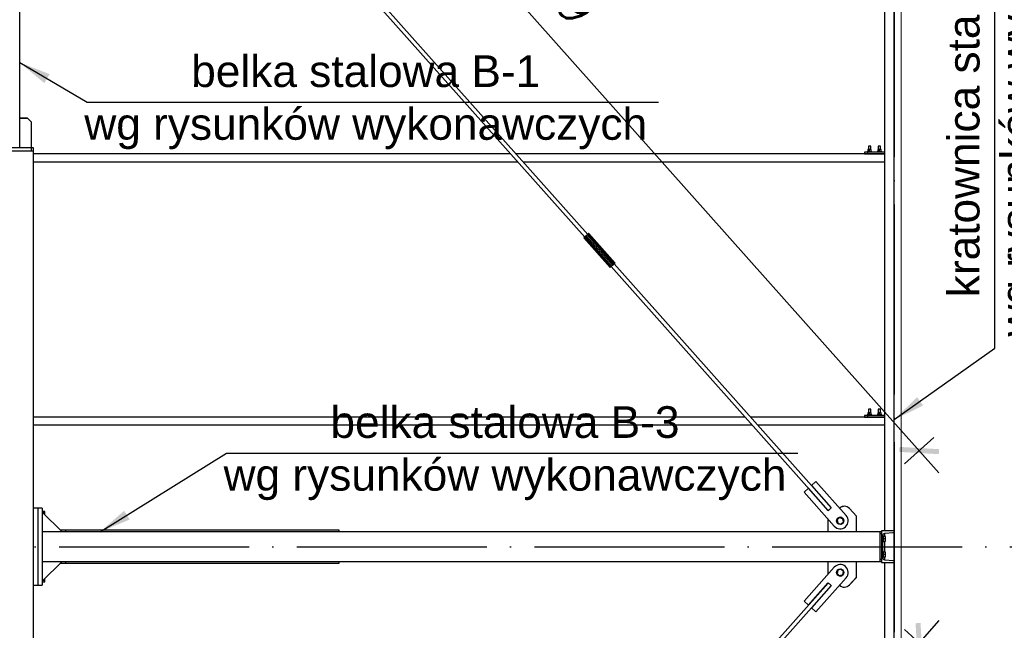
# Model space of a CAD drawing. Header units: millimetres. Extents: x 1814 to 94182, y 11562 to 49454.
# Tile 59 of 143: x 15294 to 15792, y 18256 to 18564. Entities that reach past the tile are written whole.
import ezdxf

# ---------------------------------------------------------------- set-up
doc = ezdxf.new("R2010")
doc.units = ezdxf.units.MM
doc.linetypes.add('ACAD_ISO04W100', pattern=[30, 24, -3, 0, -3])
for name, color, linetype in [('AS_Belki', 145, 'Continuous'), ('AS_Blachy', 30, 'Continuous'), ('AS_Sruby', 9, 'Continuous'), ('odnośnik', 140, 'Continuous'), ('opis', 50, 'Continuous'), ('osie', 40, 'ACAD_ISO04W100')]:
    doc.layers.add(name, color=color, linetype=linetype)
doc.layers.add('profil zimnogięty', color=60, linetype='Continuous', lineweight=15)
doc.layers.add('wymiar', color=135, linetype='Continuous', lineweight=9)
doc.styles.add('Opisowy', font='arial.ttf')
doc.styles.get("Standard").update_dxf_attribs({"font": 'arial.ttf'})
doc.styles.add('WYMIARY', font='simplex.shx', dxfattribs={"oblique": 15})
doc.dimstyles.new('1-100', dxfattribs={"dimscale": 100, "dimtxt": 0.16, "dimasz": 0.2, "dimexe": 0.1, "dimexo": 0.1, "dimgap": 0.075, "dimtad": 1, "dimrnd": 0.01, "dimzin": 9, "dimtxsty": 'WYMIARY', "dimblk": 'ARCHTICK', "dimcen": 0.2, "dimdle": 0.15, "dimadec": 1, "dimazin": 1, "dimtfac": 1, "dimtix": 1, "dimtmove": 2, "dimatfit": 3, "dimldrblk": 'ARCHTICK', "dimfxl": 0, "dimarcsym": 0})
doc.dimstyles.new('skala 1-100', dxfattribs={"dimtxt": 16, "dimasz": 1, "dimexe": 1.25, "dimexo": 0.625, "dimgap": 5, "dimtad": 1, "dimdec": 1, "dimrnd": 0.1, "dimdsep": 46, "dimtxsty": 'Standard', "dimblk": 'strzałka', "dimcen": -5, "dimse1": 1, "dimse2": 1, "dimazin": 0, "dimtfac": 1, "dimtdec": 1, "dimtix": 1, "dimtmove": 1, "dimatfit": 3, "dimfxl": 0, "dimtolj": 1, "dimarcsym": 0})

# ---------------------------------------------------------------- blocks, each defined once
blk = doc.blocks.new('strzałka')
for p, q in [((0, 9), (0, -9)), ((-9, 0), (9, 0))]:
    blk.add_line(p, q)
at = {"const_width": 1}
blk.add_lwpolyline([(-4.243, -4.243), (4.243, 4.243)], dxfattribs=at)
blk = doc.blocks.new('_ARCHTICK')
at = {"color": 0, "linetype": 'ByBlock', "lineweight": -2}
blk.add_solid([(0.398, 0.309), (0.309, 0.398), (-0.309, -0.398), (-0.398, -0.309)], dxfattribs=at)
blk = doc.blocks.new('*D1921')
at = {"layer": 'Defpoints', "color": 0}
for p in [(15736.29, 18798.12), (15739.79, 18298.12), (15989.79, 18298.12)]:
    blk.add_point(p, dxfattribs=at)
at = {"layer": 'wymiar', "color": 0, "lineweight": -2}
for p, q in [((15989.79, 18813.12), (15989.79, 18283.12)), ((15979.79, 18798.12), (15999.79, 18798.12)), ((15979.79, 18298.12), (15999.79, 18298.12))]:
    blk.add_line(p, q, dxfattribs=at)
at = {"layer": 'wymiar', "color": 0, "lineweight": -2, "xscale": 20, "yscale": 20, "zscale": 20}
for p, rotation in [((15989.79, 18798.12), 90), ((15989.79, 18298.12), 270)]:
    blk.add_blockref('_ARCHTICK', p, dxfattribs=dict(at, rotation=rotation))
at = {"layer": 'wymiar', "color": 0, "insert": (15974.29, 18548.12), "char_height": 16, "attachment_point": 5, "rotation": 90, "style": 'WYMIARY'}
blk.add_mtext('500', dxfattribs=at)
blk = doc.blocks.new('*D1922')
at = {"layer": 'Defpoints', "color": 0}
for p in [(15739.79, 18298.12), (15739.79, 17798.12), (15989.79, 17798.12)]:
    blk.add_point(p, dxfattribs=at)
at = {"layer": 'wymiar', "color": 0, "lineweight": -2}
for p, q in [((15989.79, 18313.12), (15989.79, 17783.12)), ((15979.79, 18298.12), (15999.79, 18298.12)), ((15979.79, 17798.12), (15999.79, 17798.12))]:
    blk.add_line(p, q, dxfattribs=at)
at = {"layer": 'wymiar', "color": 0, "lineweight": -2, "xscale": 20, "yscale": 20, "zscale": 20}
for p, rotation in [((15989.79, 18298.12), 90), ((15989.79, 17798.12), 270)]:
    blk.add_blockref('_ARCHTICK', p, dxfattribs=dict(at, rotation=rotation))
at = {"layer": 'wymiar', "color": 0, "insert": (15974.29, 18048.12), "char_height": 16, "attachment_point": 5, "rotation": 90, "style": 'WYMIARY'}
blk.add_mtext('500', dxfattribs=at)
blk = doc.blocks.new('*D1952')
at = {"layer": 'Defpoints', "color": 0}
for p in [(15728.99, 18290.62), (16024.79, 18290.62), (15736.29, 17803.12)]:
    blk.add_point(p, dxfattribs=at)
at = {"layer": 'wymiar', "color": 0, "lineweight": -2}
for p, q in [((16024.79, 17788.12), (16024.79, 18305.62)), ((16014.79, 18290.62), (16034.79, 18290.62)), ((16014.79, 17803.12), (16034.79, 17803.12))]:
    blk.add_line(p, q, dxfattribs=at)
at = {"layer": 'wymiar', "color": 0, "lineweight": -2, "xscale": 20, "yscale": 20, "zscale": 20}
for p, rotation in [((16024.79, 18290.62), 90), ((16024.79, 17803.12), 270)]:
    blk.add_blockref('_ARCHTICK', p, dxfattribs=dict(at, rotation=rotation))
at = {"layer": 'wymiar', "color": 0, "insert": (16007.76, 18046.87), "char_height": 16, "attachment_point": 5, "rotation": 90, "style": 'WYMIARY'}
blk.add_mtext('487,5', dxfattribs=at)
blk = doc.blocks.new('*D1953')
at = {"layer": 'Defpoints', "color": 0}
for p in [(15728.99, 18305.62), (16024.79, 18305.62), (15728.99, 18290.62)]:
    blk.add_point(p, dxfattribs=at)
at = {"layer": 'wymiar', "color": 0, "lineweight": -2}
for p, q in [((16024.79, 18305.62), (16024.79, 18325.62)), ((16014.79, 18305.62), (16034.79, 18305.62)), ((16024.79, 18290.62), (16024.79, 18305.62)), ((16014.79, 18290.62), (16034.79, 18290.62)), ((16024.79, 18290.62), (16024.79, 18270.62))]:
    blk.add_line(p, q, dxfattribs=at)
at = {"layer": 'wymiar', "color": 0, "lineweight": -2, "xscale": 20, "yscale": 20, "zscale": 20}
for p, rotation in [((16024.79, 18305.62), 270), ((16024.79, 18290.62), 90)]:
    blk.add_blockref('_ARCHTICK', p, dxfattribs=dict(at, rotation=rotation))
at = {"layer": 'wymiar', "color": 0, "insert": (16009.29, 18298.12), "char_height": 16, "attachment_point": 5, "rotation": 90, "style": 'WYMIARY'}
blk.add_mtext('15', dxfattribs=at)
blk = doc.blocks.new('*D1954')
at = {"layer": 'Defpoints', "color": 0}
for p in [(15726.29, 18793.12), (16024.79, 18793.12), (15728.99, 18305.62)]:
    blk.add_point(p, dxfattribs=at)
at = {"layer": 'wymiar', "color": 0, "lineweight": -2}
for p, q in [((16024.79, 18290.62), (16024.79, 18808.12)), ((16014.79, 18793.12), (16034.79, 18793.12)), ((16014.79, 18305.62), (16034.79, 18305.62))]:
    blk.add_line(p, q, dxfattribs=at)
at = {"layer": 'wymiar', "color": 0, "lineweight": -2, "xscale": 20, "yscale": 20, "zscale": 20}
for p, rotation in [((16024.79, 18793.12), 90), ((16024.79, 18305.62), 270)]:
    blk.add_blockref('_ARCHTICK', p, dxfattribs=dict(at, rotation=rotation))
at = {"layer": 'wymiar', "color": 0, "insert": (16007.76, 18549.37), "char_height": 16, "attachment_point": 5, "rotation": 90, "style": 'WYMIARY'}
blk.add_mtext('487,5', dxfattribs=at)
blk = doc.blocks.new('*D1969')
at = {"layer": 'Defpoints', "color": 0}
for p in [(15739.79, 18801.62), (16059.79, 18801.62), (15739.79, 17794.62)]:
    blk.add_point(p, dxfattribs=at)
at = {"layer": 'wymiar', "color": 0, "lineweight": -2}
for p, q in [((16059.79, 17779.62), (16059.79, 18816.62)), ((16049.79, 18801.62), (16069.79, 18801.62)), ((16049.79, 17794.62), (16069.79, 17794.62))]:
    blk.add_line(p, q, dxfattribs=at)
at = {"layer": 'wymiar', "color": 0, "lineweight": -2, "xscale": 20, "yscale": 20, "zscale": 20}
for p, rotation in [((16059.79, 18801.62), 90), ((16059.79, 17794.62), 270)]:
    blk.add_blockref('_ARCHTICK', p, dxfattribs=dict(at, rotation=rotation))
at = {"layer": 'wymiar', "color": 0, "insert": (16044.29, 18298.12), "char_height": 16, "attachment_point": 5, "rotation": 90, "style": 'WYMIARY'}
blk.add_mtext('1007', dxfattribs=at)
blk = doc.blocks.new('*D3248')
at = {"layer": 'Defpoints', "color": 0}
for p in [(15339.19, 18806.57), (15299.29, 18771.03), (15708.99, 18311.16)]:
    blk.add_point(p, dxfattribs=at)
at = {"layer": 'wymiar', "color": 0, "lineweight": -2}
for p, q in [((15758.86, 18335.51), (15329.21, 18817.77)), ((15331.72, 18799.92), (15346.66, 18813.23)), ((15741.42, 18340.05), (15756.35, 18353.36))]:
    blk.add_line(p, q, dxfattribs=at)
at = {"layer": 'wymiar', "color": 0, "lineweight": -2, "xscale": 20, "yscale": 20, "zscale": 20}
for p, rotation in [((15339.19, 18806.57), 131.6977253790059), ((15748.88, 18346.71), 311.6977253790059)]:
    blk.add_blockref('_ARCHTICK', p, dxfattribs=dict(at, rotation=rotation))
at = {"layer": 'wymiar', "color": 0, "insert": (15556.75, 18587.96), "char_height": 16, "attachment_point": 5, "rotation": 311.6977, "style": 'WYMIARY'}
blk.add_mtext('615,9', dxfattribs=at)
blk = doc.blocks.new('*D3249')
at = {"layer": 'Defpoints', "color": 0}
for p in [(15273.2, 18771.01), (14834.26, 18311.16), (14870.13, 18276.91)]:
    blk.add_point(p, dxfattribs=at)
at = {"layer": 'wymiar', "color": 0, "lineweight": -2}
for p, q in [((15319.43, 18747.62), (14859.78, 18266.06)), ((15301.84, 18743.67), (15316.31, 18729.86)), ((14862.9, 18283.82), (14877.37, 18270.01))]:
    blk.add_line(p, q, dxfattribs=at)
at = {"layer": 'wymiar', "color": 0, "lineweight": -2, "xscale": 20, "yscale": 20, "zscale": 20}
for p, rotation in [((15309.08, 18736.77), 46.33291569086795), ((14870.13, 18276.91), 226.3329156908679)]:
    blk.add_blockref('_ARCHTICK', p, dxfattribs=dict(at, rotation=rotation))
at = {"layer": 'wymiar', "color": 0, "insert": (15077.29, 18518.59), "char_height": 16, "attachment_point": 5, "rotation": 46.3329, "style": 'WYMIARY'}
blk.add_mtext('635,72', dxfattribs=at)
blk = doc.blocks.new('*D3246')
at = {"layer": 'Defpoints', "color": 0}
for p in [(15708.99, 18285.08), (15299.29, 17825.21), (15339.19, 17789.67)]:
    blk.add_point(p, dxfattribs=at)
at = {"layer": 'wymiar', "color": 0, "lineweight": -2}
for p, q in [((15758.86, 18260.74), (15329.21, 17778.47)), ((15741.42, 18256.19), (15756.35, 18242.89)), ((15331.72, 17796.32), (15346.66, 17783.02))]:
    blk.add_line(p, q, dxfattribs=at)
at = {"layer": 'wymiar', "color": 0, "lineweight": -2, "xscale": 20, "yscale": 20, "zscale": 20}
for p, rotation in [((15748.88, 18249.54), 48.30227462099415), ((15339.19, 17789.67), 228.3022746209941)]:
    blk.add_blockref('_ARCHTICK', p, dxfattribs=dict(at, rotation=rotation))
at = {"layer": 'wymiar', "color": 0, "insert": (15531.33, 18030.93), "char_height": 16, "attachment_point": 5, "rotation": 48.3023, "style": 'WYMIARY'}
blk.add_mtext('615,9', dxfattribs=at)
blk = doc.blocks.new('*D3247')
at = {"layer": 'Defpoints', "color": 0}
for p in [(14870.13, 18319.33), (14834.26, 18285.09), (15273.2, 17825.23)]:
    blk.add_point(p, dxfattribs=at)
at = {"layer": 'wymiar', "color": 0, "lineweight": -2}
for p, q in [((15319.43, 17848.62), (14859.78, 18330.18)), ((14862.9, 18312.43), (14877.37, 18326.24)), ((15301.84, 17852.57), (15316.31, 17866.38))]:
    blk.add_line(p, q, dxfattribs=at)
at = {"layer": 'wymiar', "color": 0, "lineweight": -2, "xscale": 20, "yscale": 20, "zscale": 20}
for p, rotation in [((14870.13, 18319.33), 133.6670843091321), ((15309.08, 17859.48), 313.6670843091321)]:
    blk.add_blockref('_ARCHTICK', p, dxfattribs=dict(at, rotation=rotation))
at = {"layer": 'wymiar', "color": 0, "insert": (15101.92, 18101.16), "char_height": 16, "attachment_point": 5, "rotation": 313.6671, "style": 'WYMIARY'}
blk.add_mtext('635,72', dxfattribs=at)

msp = doc.modelspace()

# ---------------------------------------------------------------- linework, layer by layer
at = {"layer": 'AS_Belki', "linetype": 'Continuous', "ltscale": 0.25}
for p, q in [((15731.286, 18791.122), (15731.286, 18306.122)), ((15736.286, 18306.122), (15736.286, 18791.122)), ((15294.286, 18514.619), (15294.286, 18790.122)), ((15303.871, 18764.394), (15579.862, 18454.603)), ((15581.356, 18455.934), (15315.342, 18754.525)), ((15301.286, 18098.122), (15301.286, 18498.122)), ((15542.428, 18496.622), (15301.286, 18496.622)), ((15731.286, 18496.622), (15545.107, 18496.622)), ((15301.286, 18492.622), (15545.992, 18492.622)), ((15548.67, 18492.622), (15731.286, 18492.622)), ((15579.463, 18454.26), (15579.337, 18454.14)), ((15579.434, 18454.22), (15579.337, 18454.14)), ((15579.337, 18454.14), (15592.641, 18439.207)), ((15579.709, 18454.46), (15579.434, 18454.22)), ((15592.738, 18439.287), (15579.434, 18454.22)), ((15579.815, 18454.579), (15579.463, 18454.26)), ((15580.121, 18454.823), (15579.709, 18454.46)), ((15593.013, 18439.527), (15579.709, 18454.46)), ((15579.785, 18454.539), (15579.858, 18454.608)), ((15579.848, 18454.591), (15579.785, 18454.539)), ((15579.854, 18454.613), (15579.815, 18454.579)), ((15580.026, 18454.746), (15579.848, 18454.591)), ((15580.292, 18454.981), (15580.026, 18454.746)), ((15580.607, 18455.255), (15580.121, 18454.823)), ((15593.425, 18439.89), (15580.121, 18454.823)), ((15580.607, 18455.26), (15580.292, 18454.981)), ((15581.093, 18455.689), (15580.607, 18455.255)), ((15580.921, 18455.541), (15580.607, 18455.26)), ((15593.91, 18440.322), (15580.607, 18455.255)), ((15581.188, 18455.781), (15580.921, 18455.541)), ((15581.504, 18456.059), (15581.093, 18455.689)), ((15594.396, 18440.756), (15581.093, 18455.689)), ((15581.366, 18455.943), (15581.188, 18455.781)), ((15581.398, 18455.989), (15581.347, 18455.944)), ((15581.351, 18455.939), (15581.428, 18456.003)), ((15581.428, 18456.003), (15581.366, 18455.943)), ((15581.75, 18456.297), (15581.398, 18455.989)), ((15581.779, 18456.309), (15581.504, 18456.059)), ((15594.808, 18441.126), (15581.504, 18456.059)), ((15581.876, 18456.402), (15581.75, 18456.297)), ((15581.876, 18456.402), (15581.779, 18456.309)), ((15595.083, 18441.377), (15581.779, 18456.309)), ((15595.18, 18441.469), (15581.876, 18456.402)), ((15592.641, 18439.207), (15592.738, 18439.287)), ((15592.738, 18439.287), (15593.013, 18439.527)), ((15593.013, 18439.527), (15593.425, 18439.89)), ((15593.17, 18439.666), (15702.919, 18316.477)), ((15593.425, 18439.89), (15593.91, 18440.322)), ((15593.91, 18440.322), (15594.396, 18440.756)), ((15594.396, 18440.756), (15594.808, 18441.126)), ((15694.435, 18329.007), (15594.664, 18440.996)), ((15594.808, 18441.126), (15595.083, 18441.377)), ((15595.083, 18441.377), (15595.18, 18441.469)), ((15660.918, 18363.622), (15301.286, 18363.622)), ((15731.286, 18363.622), (15663.596, 18363.622)), ((15301.286, 18359.622), (15664.481, 18359.622)), ((15667.16, 18359.622), (15731.286, 18359.622)), ((15305.686, 18305.622), (15305.686, 18290.622)), ((15728.986, 18305.622), (15315.686, 18305.622)), ((15736.286, 18306.122), (15729.786, 18306.122)), ((15729.786, 18306.122), (15729.786, 18290.122)), ((15730.536, 18292.341), (15730.536, 18303.902)), ((15731.286, 18304.849), (15731.286, 18303.28)), ((15731.502, 18304.949), (15735.779, 18305.291)), ((15736.286, 18305.839), (15736.286, 18306.122)), ((15736.286, 18290.404), (15736.286, 18305.839)), ((15731.286, 18300.963), (15731.286, 18295.28)), ((15731.286, 18292.963), (15731.286, 18291.394)), ((15315.686, 18290.622), (15728.986, 18290.622)), ((15729.786, 18290.122), (15736.286, 18290.122)), ((15731.286, 18290.122), (15731.286, 17805.122)), ((15735.779, 18290.952), (15731.502, 18291.294)), ((15736.286, 18290.122), (15736.286, 18290.404)), ((15736.286, 17805.122), (15736.286, 18290.122)), ((15702.919, 18279.767), (15593.17, 18156.578)), ((15594.664, 18155.247), (15694.435, 18267.237))]:
    msp.add_line(p, q, dxfattribs=at)
at = {"layer": 'AS_Belki', "linetype": 'Continuous', "ltscale": 0.25, "extrusion": (-0.665183, 0.746645, 0.007279)}
msp.add_arc((-23909.947, -23.517, 3230.586), 1, 359.62844, 178.9767, dxfattribs=at)
at = {"layer": 'AS_Belki', "linetype": 'Continuous', "ltscale": 0.25, "extrusion": (-2.4699e-15, 0, -1)}
for centre, start, end in [((-15731.586, 18303.902), 0, 85.426), ((-15731.586, 18292.341), 274.574, 0)]:
    msp.add_arc(centre, 1.05, start, end, dxfattribs=at)
at = {"layer": 'AS_Belki', "linetype": 'Continuous', "ltscale": 0.25}
for centre, start, end in [((15735.736, 18305.839), 274.574, 0), ((15735.736, 18290.404), 0, 85.426)]:
    msp.add_arc(centre, 0.55, start, end, dxfattribs=at)
at = {"layer": 'AS_Belki', "linetype": 'Continuous', "ltscale": 0.25, "extrusion": (-0.665183, -0.746645, 0.007279)}
msp.add_arc((-433.9, 175.387, -24093.809), 1, 1.0233, 180.37156, dxfattribs=at)
at = {"layer": 'AS_Blachy', "linetype": 'Continuous', "ltscale": 0.25}
for p, q in [((15298.286, 18514.643), (15294.286, 18514.643)), ((15294.286, 18514.619), (15298.286, 18514.619)), ((15294.286, 18499.622), (15294.286, 18514.619)), ((15300.286, 18512.643), (15298.286, 18514.643)), ((15298.286, 18514.643), (15298.286, 18514.619)), ((15298.286, 18514.619), (15300.286, 18512.619)), ((15300.286, 18512.619), (15300.286, 18512.643)), ((15300.286, 18499.622), (15300.286, 18512.619)), ((15300.286, 18499.622), (15272.286, 18499.622)), ((15272.286, 18498.122), (15300.286, 18498.122)), ((15300.993, 18499.622), (15300.286, 18499.622)), ((15300.286, 18498.122), (15300.286, 18499.622)), ((15300.286, 18498.122), (15300.993, 18498.122)), ((15301.286, 18499.622), (15300.993, 18499.622)), ((15300.993, 18498.122), (15301.286, 18498.122)), ((15301.286, 18498.122), (15301.286, 18499.622)), ((15721.4, 18497.423), (15721.286, 18497.423)), ((15721.286, 18497.423), (15721.286, 18496.623)), ((15721.286, 18496.623), (15721.4, 18496.623)), ((15721.725, 18497.423), (15721.4, 18497.423)), ((15721.4, 18496.623), (15721.725, 18496.623)), ((15722.211, 18497.423), (15721.725, 18497.423)), ((15721.725, 18496.623), (15722.211, 18496.623)), ((15722.786, 18497.423), (15722.211, 18497.423)), ((15722.211, 18496.623), (15722.786, 18496.623)), ((15731.286, 18497.423), (15722.786, 18497.423)), ((15722.786, 18497.423), (15722.786, 18496.623)), ((15722.786, 18496.623), (15731.286, 18496.623)), ((15721.4, 18364.423), (15721.286, 18364.423)), ((15721.286, 18364.423), (15721.286, 18363.623)), ((15721.286, 18363.623), (15721.4, 18363.623)), ((15721.725, 18364.423), (15721.4, 18364.423)), ((15721.4, 18363.623), (15721.725, 18363.623)), ((15722.211, 18364.423), (15721.725, 18364.423)), ((15721.725, 18363.623), (15722.211, 18363.623)), ((15722.786, 18364.423), (15722.211, 18364.423)), ((15722.211, 18363.623), (15722.786, 18363.623)), ((15731.286, 18364.423), (15722.786, 18364.423)), ((15722.786, 18364.423), (15722.786, 18363.623)), ((15722.786, 18363.623), (15731.286, 18363.623)), ((15692.938, 18327.68), (15690.701, 18325.688)), ((15692.941, 18327.669), (15690.701, 18325.674)), ((15692.941, 18327.669), (15692.941, 18327.676)), ((15702.919, 18316.469), (15692.941, 18327.669)), ((15696.675, 18331.009), (15694.435, 18329.014)), ((15696.675, 18330.995), (15694.435, 18328.999)), ((15694.435, 18329.014), (15694.435, 18328.999)), ((15694.435, 18328.999), (15704.412, 18317.8)), ((15711.974, 18313.837), (15696.675, 18331.009)), ((15696.675, 18330.995), (15696.675, 18331.009)), ((15711.974, 18313.822), (15696.675, 18330.995)), ((15690.701, 18325.688), (15690.701, 18325.674)), ((15690.701, 18325.674), (15706, 18308.501)), ((15303.486, 18317.622), (15301.286, 18317.622)), ((15303.486, 18317.622), (15303.486, 18314.622)), ((15305.686, 18317.622), (15303.486, 18317.622)), ((15305.686, 18317.622), (15305.686, 18315.622)), ((15704.412, 18317.8), (15704.067, 18317.492)), ((15708.723, 18317.66), (15708.636, 18317.583)), ((15708.643, 18317.575), (15708.723, 18317.646)), ((15708.723, 18317.646), (15708.723, 18317.66)), ((15717.263, 18313.621), (15713.586, 18317.469)), ((15713.586, 18317.469), (15713.586, 18317.454)), ((15717.263, 18313.606), (15713.586, 18317.454)), ((15303.486, 18314.622), (15303.486, 18278.622)), ((15315.686, 18305.622), (15305.686, 18315.622)), ((15305.686, 18315.622), (15305.686, 18305.622)), ((15703.264, 18316.777), (15702.919, 18316.469)), ((15702.919, 18316.469), (15702.919, 18316.477)), ((15711.974, 18313.837), (15711.974, 18313.822)), ((15717.263, 18313.606), (15717.263, 18313.621)), ((15717.263, 18305.622), (15717.263, 18313.606)), ((15702.673, 18312.236), (15702.673, 18305.622)), ((15712.98, 18310.931), (15712.98, 18310.945)), ((15315.686, 18305.622), (15305.686, 18305.622)), ((15317.686, 18306.422), (15314.886, 18306.422)), ((15455.686, 18306.422), (15317.686, 18306.422)), ((15317.686, 18305.622), (15317.686, 18306.422)), ((15455.686, 18305.622), (15455.686, 18306.422)), ((15729.786, 18305.622), (15728.986, 18305.622)), ((15728.986, 18305.622), (15728.986, 18305.329)), ((15728.986, 18305.329), (15728.986, 18304.622)), ((15729.786, 18304.622), (15728.986, 18304.622)), ((15728.986, 18304.622), (15728.986, 18291.622)), ((15305.686, 18290.622), (15315.686, 18290.622)), ((15305.686, 18280.622), (15315.686, 18290.622)), ((15305.686, 18290.622), (15305.686, 18280.622)), ((15314.886, 18289.822), (15317.686, 18289.822)), ((15317.686, 18289.822), (15317.686, 18290.622)), ((15317.686, 18289.822), (15455.686, 18289.822)), ((15455.686, 18289.822), (15455.686, 18290.622)), ((15706, 18287.743), (15690.701, 18270.57)), ((15702.673, 18290.622), (15702.673, 18284.008)), ((15717.263, 18282.637), (15717.263, 18290.622)), ((15729.786, 18291.622), (15728.986, 18291.622)), ((15728.986, 18291.622), (15728.986, 18290.915)), ((15728.986, 18290.915), (15728.986, 18290.622)), ((15728.986, 18290.622), (15729.786, 18290.622)), ((15712.98, 18285.298), (15712.98, 18285.313)), ((15713.586, 18278.789), (15717.263, 18282.637)), ((15713.586, 18278.775), (15717.263, 18282.623)), ((15717.263, 18282.623), (15717.263, 18282.637)), ((15301.286, 18278.622), (15303.486, 18278.622)), ((15303.486, 18278.622), (15305.686, 18278.622)), ((15305.686, 18280.622), (15305.686, 18278.622)), ((15692.941, 18268.575), (15702.919, 18279.774)), ((15704.412, 18278.444), (15694.435, 18267.244)), ((15696.675, 18265.249), (15711.974, 18282.422)), ((15696.675, 18265.234), (15711.974, 18282.407)), ((15702.919, 18279.774), (15703.264, 18279.466)), ((15702.919, 18279.767), (15702.919, 18279.774)), ((15704.067, 18278.752), (15704.412, 18278.444)), ((15708.636, 18278.661), (15708.723, 18278.583)), ((15708.643, 18278.669), (15708.723, 18278.598)), ((15708.723, 18278.583), (15708.723, 18278.598)), ((15711.974, 18282.422), (15711.974, 18282.407)), ((15713.586, 18278.789), (15713.586, 18278.775)), ((15690.701, 18270.57), (15692.941, 18268.575)), ((15690.701, 18270.57), (15690.701, 18270.555)), ((15690.701, 18270.555), (15692.938, 18268.563)), ((15692.941, 18268.567), (15692.941, 18268.575)), ((15694.435, 18267.244), (15696.675, 18265.249)), ((15694.435, 18267.244), (15694.435, 18267.229)), ((15694.435, 18267.229), (15696.675, 18265.234)), ((15696.675, 18265.234), (15696.675, 18265.249))]:
    msp.add_line(p, q, dxfattribs=at)
at = {"layer": 'AS_Blachy', "linetype": 'Continuous', "ltscale": 0.25, "extrusion": (2.21903e-14, -0.009749, 0.999952)}
msp.add_arc((15711.055, 18314.18, -178.547), 3.5, 43.69904, 131.79182, dxfattribs=at)
at = {"layer": 'AS_Blachy', "linetype": 'Continuous', "ltscale": 0.25, "extrusion": (-5.66821e-14, -0.009749, 0.999952)}
msp.add_arc((15711.055, 18314.166, -178.547), 3.5, 43.69904, 131.79182, dxfattribs=at)
at = {"layer": 'AS_Blachy', "linetype": 'Continuous', "ltscale": 0.25, "extrusion": (-3.38445e-13, -0.009749, 0.999952)}
msp.add_arc((15708.987, 18310.291, -178.51), 4, 221.69637, 41.69637, dxfattribs=at)
at = {"layer": 'AS_Blachy', "linetype": 'Continuous', "ltscale": 0.25, "extrusion": (-3.10564e-13, -0.009749, 0.999952)}
msp.add_arc((15708.987, 18310.306, -178.51), 4, 356.69637, 41.69637, dxfattribs=at)
at = {"layer": 'AS_Blachy', "linetype": 'Continuous', "ltscale": 0.25, "extrusion": (-3.3861e-13, 0.009749, 0.999952)}
msp.add_arc((15708.987, 18284.213, 178.255), 4, 318.30363, 138.30363, dxfattribs=at)
at = {"layer": 'AS_Blachy', "linetype": 'Continuous', "ltscale": 0.25, "extrusion": (-3.70423e-13, 0.009749, 0.999952)}
msp.add_arc((15708.987, 18284.199, 178.255), 4, 318.30363, 3.30363, dxfattribs=at)
at = {"layer": 'AS_Blachy', "linetype": 'Continuous', "ltscale": 0.25, "extrusion": (2.21903e-14, 0.009749, 0.999952)}
msp.add_arc((15711.055, 18280.339, 178.218), 3.5, 228.20818, 316.30096, dxfattribs=at)
at = {"layer": 'AS_Blachy', "linetype": 'Continuous', "ltscale": 0.25, "extrusion": (8.02207e-15, 0.009749, 0.999952)}
msp.add_arc((15711.055, 18280.324, 178.217), 3.5, 228.20818, 316.30096, dxfattribs=at)
at = {"layer": 'AS_Sruby', "linetype": 'Continuous', "ltscale": 0.25}
for p, q in [((15722.609, 18497.673), (15722.586, 18497.673)), ((15722.586, 18497.673), (15722.586, 18497.423)), ((15722.677, 18497.673), (15722.609, 18497.673)), ((15722.788, 18497.673), (15722.677, 18497.673)), ((15722.937, 18497.673), (15722.788, 18497.673)), ((15723.786, 18498.753), (15722.918, 18498.753)), ((15722.918, 18498.753), (15722.918, 18497.673)), ((15723.119, 18497.673), (15722.937, 18497.673)), ((15723.326, 18497.673), (15723.119, 18497.673)), ((15723.231, 18500.572), (15723.186, 18500.572)), ((15723.186, 18500.572), (15723.186, 18498.753)), ((15723.186, 18496.623), (15723.186, 18496.622)), ((15723.361, 18500.572), (15723.231, 18500.572)), ((15723.551, 18497.673), (15723.326, 18497.673)), ((15723.556, 18500.572), (15723.361, 18500.572)), ((15723.786, 18497.673), (15723.551, 18497.673)), ((15723.786, 18500.572), (15723.556, 18500.572)), ((15724.015, 18500.572), (15723.786, 18500.572)), ((15724.653, 18498.753), (15723.786, 18498.753)), ((15723.786, 18497.673), (15723.786, 18498.753)), ((15724.02, 18497.673), (15723.786, 18497.673)), ((15724.21, 18500.572), (15724.015, 18500.572)), ((15724.245, 18497.673), (15724.02, 18497.673)), ((15724.34, 18500.572), (15724.21, 18500.572)), ((15724.452, 18497.673), (15724.245, 18497.673)), ((15724.386, 18500.572), (15724.34, 18500.572)), ((15724.386, 18498.753), (15724.386, 18500.572)), ((15724.386, 18496.622), (15724.386, 18496.623)), ((15724.634, 18497.673), (15724.452, 18497.673)), ((15724.783, 18497.673), (15724.634, 18497.673)), ((15724.653, 18497.673), (15724.653, 18498.753)), ((15724.894, 18497.673), (15724.783, 18497.673)), ((15724.962, 18497.673), (15724.894, 18497.673)), ((15724.986, 18497.673), (15724.962, 18497.673)), ((15724.986, 18497.423), (15724.986, 18497.673)), ((15727.609, 18497.673), (15727.586, 18497.673)), ((15727.586, 18497.673), (15727.586, 18497.423)), ((15727.677, 18497.673), (15727.609, 18497.673)), ((15727.788, 18497.673), (15727.677, 18497.673)), ((15727.937, 18497.673), (15727.788, 18497.673)), ((15728.786, 18498.753), (15727.918, 18498.753)), ((15727.918, 18498.753), (15727.918, 18497.673)), ((15728.119, 18497.673), (15727.937, 18497.673)), ((15728.326, 18497.673), (15728.119, 18497.673)), ((15728.231, 18500.572), (15728.186, 18500.572)), ((15728.186, 18500.572), (15728.186, 18498.753)), ((15728.186, 18496.623), (15728.186, 18496.622)), ((15728.361, 18500.572), (15728.231, 18500.572)), ((15728.551, 18497.673), (15728.326, 18497.673)), ((15728.556, 18500.572), (15728.361, 18500.572)), ((15728.786, 18497.673), (15728.551, 18497.673)), ((15728.786, 18500.572), (15728.556, 18500.572)), ((15729.015, 18500.572), (15728.786, 18500.572)), ((15729.653, 18498.753), (15728.786, 18498.753)), ((15728.786, 18497.673), (15728.786, 18498.753)), ((15729.02, 18497.673), (15728.786, 18497.673)), ((15729.21, 18500.572), (15729.015, 18500.572)), ((15729.245, 18497.673), (15729.02, 18497.673)), ((15729.34, 18500.572), (15729.21, 18500.572)), ((15729.452, 18497.673), (15729.245, 18497.673)), ((15729.386, 18500.572), (15729.34, 18500.572)), ((15729.386, 18498.753), (15729.386, 18500.572)), ((15729.386, 18496.622), (15729.386, 18496.623)), ((15729.634, 18497.673), (15729.452, 18497.673)), ((15729.783, 18497.673), (15729.634, 18497.673)), ((15729.653, 18497.673), (15729.653, 18498.753)), ((15729.894, 18497.673), (15729.783, 18497.673)), ((15729.962, 18497.673), (15729.894, 18497.673)), ((15729.986, 18497.673), (15729.962, 18497.673)), ((15729.986, 18497.423), (15729.986, 18497.673)), ((15723.231, 18367.572), (15723.186, 18367.572)), ((15723.186, 18367.572), (15723.186, 18365.753)), ((15723.361, 18367.572), (15723.231, 18367.572)), ((15723.556, 18367.572), (15723.361, 18367.572)), ((15723.786, 18367.572), (15723.556, 18367.572)), ((15724.015, 18367.572), (15723.786, 18367.572)), ((15724.21, 18367.572), (15724.015, 18367.572)), ((15724.34, 18367.572), (15724.21, 18367.572)), ((15724.386, 18367.572), (15724.34, 18367.572)), ((15724.386, 18365.753), (15724.386, 18367.572)), ((15728.231, 18367.572), (15728.186, 18367.572)), ((15728.186, 18367.572), (15728.186, 18365.753)), ((15728.361, 18367.572), (15728.231, 18367.572)), ((15728.556, 18367.572), (15728.361, 18367.572)), ((15728.786, 18367.572), (15728.556, 18367.572)), ((15729.015, 18367.572), (15728.786, 18367.572)), ((15729.21, 18367.572), (15729.015, 18367.572)), ((15729.34, 18367.572), (15729.21, 18367.572)), ((15729.386, 18367.572), (15729.34, 18367.572)), ((15729.386, 18365.753), (15729.386, 18367.572)), ((15722.609, 18364.673), (15722.586, 18364.673)), ((15722.586, 18364.673), (15722.586, 18364.423)), ((15722.677, 18364.673), (15722.609, 18364.673)), ((15722.788, 18364.673), (15722.677, 18364.673)), ((15722.937, 18364.673), (15722.788, 18364.673)), ((15723.786, 18365.753), (15722.918, 18365.753)), ((15722.918, 18365.753), (15722.918, 18364.673)), ((15723.119, 18364.673), (15722.937, 18364.673)), ((15723.326, 18364.673), (15723.119, 18364.673)), ((15723.186, 18363.623), (15723.186, 18363.622)), ((15723.551, 18364.673), (15723.326, 18364.673)), ((15723.786, 18364.673), (15723.551, 18364.673)), ((15724.653, 18365.753), (15723.786, 18365.753)), ((15723.786, 18364.673), (15723.786, 18365.753)), ((15724.02, 18364.673), (15723.786, 18364.673)), ((15724.245, 18364.673), (15724.02, 18364.673)), ((15724.452, 18364.673), (15724.245, 18364.673)), ((15724.386, 18363.622), (15724.386, 18363.623)), ((15724.634, 18364.673), (15724.452, 18364.673)), ((15724.783, 18364.673), (15724.634, 18364.673)), ((15724.653, 18364.673), (15724.653, 18365.753)), ((15724.894, 18364.673), (15724.783, 18364.673)), ((15724.962, 18364.673), (15724.894, 18364.673)), ((15724.986, 18364.673), (15724.962, 18364.673)), ((15724.986, 18364.423), (15724.986, 18364.673)), ((15727.609, 18364.673), (15727.586, 18364.673)), ((15727.586, 18364.673), (15727.586, 18364.423)), ((15727.677, 18364.673), (15727.609, 18364.673)), ((15727.788, 18364.673), (15727.677, 18364.673)), ((15727.937, 18364.673), (15727.788, 18364.673)), ((15728.786, 18365.753), (15727.918, 18365.753)), ((15727.918, 18365.753), (15727.918, 18364.673)), ((15728.119, 18364.673), (15727.937, 18364.673)), ((15728.326, 18364.673), (15728.119, 18364.673)), ((15728.186, 18363.623), (15728.186, 18363.622)), ((15728.551, 18364.673), (15728.326, 18364.673)), ((15728.786, 18364.673), (15728.551, 18364.673)), ((15729.653, 18365.753), (15728.786, 18365.753)), ((15728.786, 18364.673), (15728.786, 18365.753)), ((15729.02, 18364.673), (15728.786, 18364.673)), ((15729.245, 18364.673), (15729.02, 18364.673)), ((15729.452, 18364.673), (15729.245, 18364.673)), ((15729.386, 18363.622), (15729.386, 18363.623)), ((15729.634, 18364.673), (15729.452, 18364.673)), ((15729.783, 18364.673), (15729.634, 18364.673)), ((15729.653, 18364.673), (15729.653, 18365.753)), ((15729.894, 18364.673), (15729.783, 18364.673)), ((15729.962, 18364.673), (15729.894, 18364.673)), ((15729.986, 18364.673), (15729.962, 18364.673)), ((15729.986, 18364.423), (15729.986, 18364.673)), ((15305.986, 18316.122), (15305.686, 18316.122)), ((15305.986, 18316.093), (15305.986, 18316.122)), ((15305.986, 18316.008), (15305.986, 18316.093)), ((15305.986, 18315.869), (15305.986, 18316.008)), ((15306.986, 18315.959), (15305.986, 18315.959)), ((15305.986, 18315.682), (15305.986, 18315.869)), ((15305.986, 18315.455), (15305.986, 18315.682)), ((15305.986, 18315.325), (15305.986, 18315.455)), ((15306.986, 18315.29), (15306.017, 18315.29)), ((15306.986, 18315.29), (15306.986, 18315.959)), ((15306.986, 18314.322), (15306.986, 18315.29)), ((15708.647, 18312.8), (15707.395, 18311.685)), ((15707.395, 18311.673), (15708.647, 18312.788)), ((15710.239, 18312.274), (15708.647, 18312.8)), ((15708.647, 18312.8), (15708.647, 18312.788)), ((15708.647, 18312.788), (15710.239, 18312.261)), ((15707.14, 18311.268), (15707.14, 18311.265)), ((15707.395, 18311.685), (15707.395, 18311.673)), ((15707.395, 18311.673), (15707.735, 18310.031)), ((15707.735, 18310.031), (15709.327, 18309.505)), ((15709.327, 18309.505), (15710.579, 18310.62)), ((15710.579, 18310.632), (15710.239, 18312.274)), ((15710.239, 18312.274), (15710.239, 18312.261)), ((15710.239, 18312.261), (15710.579, 18310.62)), ((15710.579, 18310.62), (15710.579, 18310.632)), ((15710.834, 18311.052), (15710.834, 18311.055)), ((15730.836, 18303.622), (15730.536, 18303.622)), ((15730.836, 18303.593), (15730.836, 18303.622)), ((15730.836, 18303.508), (15730.836, 18303.593)), ((15730.836, 18303.369), (15730.836, 18303.508)), ((15730.836, 18303.182), (15730.836, 18303.369)), ((15731.836, 18303.28), (15730.836, 18303.28)), ((15730.836, 18302.955), (15730.836, 18303.182)), ((15730.836, 18302.696), (15730.836, 18302.955)), ((15730.836, 18302.414), (15730.836, 18302.696)), ((15731.836, 18302.122), (15731.836, 18303.28)), ((15730.536, 18300.622), (15730.836, 18300.622)), ((15730.836, 18302.122), (15730.836, 18302.414)), ((15731.836, 18302.122), (15730.836, 18302.122)), ((15730.836, 18301.829), (15730.836, 18302.122)), ((15730.836, 18301.548), (15730.836, 18301.829)), ((15730.836, 18301.288), (15730.836, 18301.548)), ((15730.836, 18301.061), (15730.836, 18301.288)), ((15730.836, 18300.875), (15730.836, 18301.061)), ((15730.836, 18300.963), (15731.836, 18300.963)), ((15730.836, 18300.736), (15730.836, 18300.875)), ((15730.836, 18300.651), (15730.836, 18300.736)), ((15730.836, 18300.622), (15730.836, 18300.651)), ((15731.836, 18300.963), (15731.836, 18302.122)), ((15730.836, 18295.622), (15730.536, 18295.622)), ((15730.536, 18292.622), (15730.836, 18292.622)), ((15730.836, 18295.593), (15730.836, 18295.622)), ((15730.836, 18295.508), (15730.836, 18295.593)), ((15730.836, 18295.369), (15730.836, 18295.508)), ((15730.836, 18295.182), (15730.836, 18295.369)), ((15731.836, 18295.28), (15730.836, 18295.28)), ((15730.836, 18294.955), (15730.836, 18295.182)), ((15730.836, 18294.696), (15730.836, 18294.955)), ((15730.836, 18294.414), (15730.836, 18294.696)), ((15730.836, 18294.122), (15730.836, 18294.414)), ((15731.836, 18294.122), (15730.836, 18294.122)), ((15730.836, 18293.829), (15730.836, 18294.122)), ((15730.836, 18293.548), (15730.836, 18293.829)), ((15730.836, 18293.288), (15730.836, 18293.548)), ((15730.836, 18293.061), (15730.836, 18293.288)), ((15730.836, 18292.875), (15730.836, 18293.061)), ((15730.836, 18292.963), (15731.836, 18292.963)), ((15730.836, 18292.736), (15730.836, 18292.875)), ((15730.836, 18292.651), (15730.836, 18292.736)), ((15730.836, 18292.622), (15730.836, 18292.651)), ((15731.836, 18294.122), (15731.836, 18295.28)), ((15731.836, 18292.963), (15731.836, 18294.122)), ((15707.14, 18284.978), (15707.14, 18284.976)), ((15707.735, 18286.212), (15707.395, 18284.571)), ((15708.647, 18283.456), (15707.395, 18284.571)), ((15707.395, 18284.571), (15707.395, 18284.559)), ((15707.395, 18284.559), (15708.647, 18283.443)), ((15709.327, 18286.739), (15707.735, 18286.212)), ((15710.239, 18283.982), (15708.647, 18283.456)), ((15708.647, 18283.443), (15710.239, 18283.97)), ((15708.647, 18283.456), (15708.647, 18283.443)), ((15710.579, 18285.624), (15709.327, 18286.739)), ((15710.579, 18285.624), (15710.239, 18283.982)), ((15710.239, 18283.97), (15710.579, 18285.612)), ((15710.239, 18283.982), (15710.239, 18283.97)), ((15710.579, 18285.612), (15710.579, 18285.624)), ((15710.834, 18285.189), (15710.834, 18285.192)), ((15305.686, 18280.122), (15305.986, 18280.122)), ((15305.986, 18280.788), (15305.986, 18280.918)), ((15305.986, 18280.561), (15305.986, 18280.788)), ((15305.986, 18280.375), (15305.986, 18280.561)), ((15305.986, 18280.236), (15305.986, 18280.375)), ((15305.986, 18280.284), (15306.986, 18280.284)), ((15305.986, 18280.151), (15305.986, 18280.236)), ((15305.986, 18280.122), (15305.986, 18280.151)), ((15306.986, 18280.953), (15306.017, 18280.953)), ((15306.986, 18280.953), (15306.986, 18281.922)), ((15306.986, 18280.284), (15306.986, 18280.953))]:
    msp.add_line(p, q, dxfattribs=at)
at = {"layer": 'AS_Sruby', "linetype": 'Continuous', "ltscale": 0.25, "extrusion": (-3.80822e-14, -0.009749, 0.999952)}
msp.add_circle((15708.987, 18310.288, -178.51), 1.85, dxfattribs=at)
at = {"layer": 'AS_Sruby', "linetype": 'Continuous', "ltscale": 0.25, "extrusion": (1.09491e-14, 0.009749, 0.999952)}
msp.add_circle((15708.987, 18284.216, 178.255), 1.85, dxfattribs=at)
at = {"layer": 'AS_Sruby', "linetype": 'Continuous', "ltscale": 0.25, "extrusion": (-2.68126e-15, -0.009749, 0.999952)}
msp.add_arc((15708.987, 18310.291, -178.51), 1.85, 356.69637, 176.69637, dxfattribs=at)
at = {"layer": 'AS_Sruby', "linetype": 'Continuous', "ltscale": 0.25, "extrusion": (4.57254e-14, 0.009749, 0.999952)}
msp.add_arc((15708.987, 18284.213, 178.255), 1.85, 183.30363, 3.30363, dxfattribs=at)
at = {"layer": 'osie', "ltscale": 4}
for p, q in [((15736.286, 19191.622), (15736.286, 17404.622)), ((13512.786, 18298.122), (16129.786, 18298.122))]:
    msp.add_line(p, q, dxfattribs=at)
at = {"layer": 'profil zimnogięty'}
for points in [[(13902.786, 18801.622), (15739.786, 18801.622), (15739.786, 17794.622), (13902.786, 17794.622)], [(13906.286, 18798.122), (15736.286, 18798.122), (15736.286, 17798.122), (13906.286, 17798.122)]]:
    msp.add_lwpolyline(points, close=True, dxfattribs=at)

# ---------------------------------------------------------------- texts
at = {"layer": 'opis', "insert": (15787.115, 18546.536), "char_height": 16, "attachment_point": 5, "rotation": 90, "style": 'Opisowy'}
msp.add_mtext_dynamic_manual_height_columns('kratownica stalowa KK-5\\Pwg rysunków wykonawczych', width=290.25612, gutter_width=40, heights=[69.3], dxfattribs=at)
at = {"layer": 'opis', "char_height": 16, "attachment_point": 5, "style": 'Opisowy'}
for s, insert in [('belka stalowa B-1\\Pwg rysunków wykonawczych', (15469.168, 18522.669)), ('belka stalowa B-3\\Pwg rysunków wykonawczych', (15539.549, 18345.352))]:
    msp.add_mtext_dynamic_manual_height_columns(s, width=290.25612, gutter_width=40, heights=[69.3], dxfattribs=dict(at, insert=insert))

# ---------------------------------------------------------------- dimensions: what is measured, and where the dimension line sits
at = {"layer": 'wymiar'}
for p1, p2, distance, picture, middle in [((15708.987, 18311.161), (15299.293, 18771.029), -53.435, '*D3248', (15556.749, 18587.964)), ((15273.199, 18771.014), (14834.256, 18311.158), 49.598, '*D3249', (15077.29, 18518.595)), ((15273.199, 17825.229), (14834.256, 18285.085), -49.598, '*D3247', (15101.919, 18101.157)), ((15708.987, 18285.082), (15299.293, 17825.214), 53.435, '*D3246', (15531.327, 18030.928))]:
    dim = msp.add_aligned_dim(p1=p1, p2=p2, distance=distance, dimstyle='1-100', dxfattribs=at)
    dim.commit()
    dim.dimension.update_dxf_attribs({"geometry": picture, "text_midpoint": middle})
for base, p1, p2, picture, middle in [((16059.786, 18801.622), (15739.786, 17794.622), (15739.786, 18801.622), '*D1969', (16044.286, 18298.122)), ((15989.786, 18298.122), (15736.286, 18798.122), (15739.786, 18298.122), '*D1921', (15974.286, 18548.122)), ((16024.786, 18793.122), (15728.986, 18305.622), (15726.286, 18793.122), '*D1954', (16007.762, 18549.372)), ((16024.786, 18305.622), (15728.986, 18290.622), (15728.986, 18305.622), '*D1953', (16009.286, 18298.122)), ((15989.786, 17798.122), (15739.786, 18298.122), (15739.786, 17798.122), '*D1922', (15974.286, 18048.122)), ((16024.786, 18290.622), (15736.286, 17803.122), (15728.986, 18290.622), '*D1952', (16007.762, 18046.872))]:
    dim = msp.add_linear_dim(base=base, p1=p1, p2=p2, angle=90, dimstyle='1-100', override={"dimtfill": 1}, dxfattribs=at)
    dim.commit()
    dim.dimension.update_dxf_attribs({"geometry": picture, "text_midpoint": middle})

# ---------------------------------------------------------------- leaders
at = {"layer": 'odnośnik', "ltscale": 0.5}
for points in [[(15736.286, 18362.31), (15787.115, 18398.514), (15787.115, 18687.265)], [(15294.286, 18542.76), (15328.439, 18522.669), (15617.189, 18522.669)], [(15334.892, 18305.622), (15398.82, 18345.352), (15687.57, 18345.352)]]:
    msp.add_leader(points, dimstyle='skala 1-100', override={"dimasz": 16, "dimtad": 0}, dxfattribs=at)

doc.saveas('drawing.dxf')
